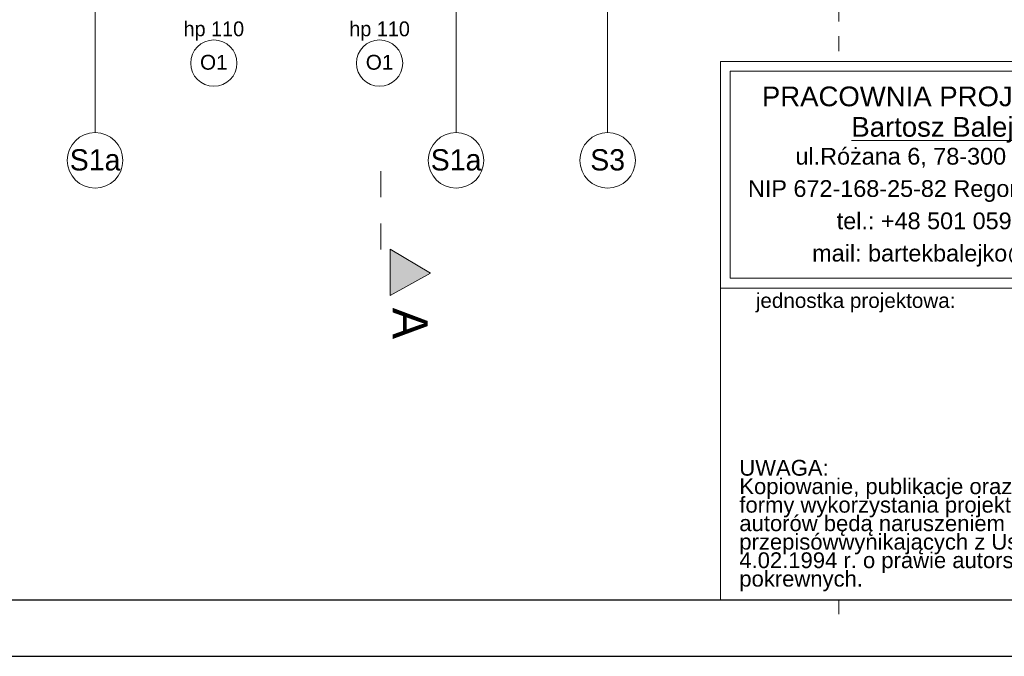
# Model space of a CAD drawing. Extents: x -438200 to -357500, y 15000 to 163871.
# Tile 20 of 148: x -421866 to -411234, y 15000 to 21871. Entities that reach past the tile are written whole.
import ezdxf

# ---------------------------------------------------------------- set-up
doc = ezdxf.new("R2010")
doc.units = 0
doc.header["$MEASUREMENT"] = 0
doc.set_wipeout_variables(frame=1)
doc.linetypes.add('Dashed', pattern=[564.444447, 282.222223, -282.222223])
doc.linetypes.add('Przerywana', pattern=[320, 160, -160])
doc.layers.get('0').update_dxf_attribs({"color": 252})
for name, color, linetype in [('#podkład', 252, 'Continuous'), ('_TABELA', 7, 'Continuous'), ('Arch opisy', 252, 'Continuous')]:
    doc.layers.add(name, color=color, linetype=linetype)
for name, color, linetype, lineweight in [('Arch opisy okien_Nr_Pióra__9', 252, 'Continuous', 13), ('Arch opisy_Nr_Pióra__1', 252, 'Continuous', 25), ('Arch opisy_Nr_Pióra__21', 252, 'Continuous', 9), ('Arch opisy_Nr_Pióra__9', 252, 'Continuous', 13), ('ARCH TABELA_Nr_Pióra__21', 252, 'Continuous', 9), ('ARCH TABELA_Nr_Pióra__7', 252, 'Continuous', 13), ('INWENT OPISY_Nr_Pióra__21', 252, 'Continuous', 9), ('INWENT OPISY_Nr_Pióra__41', 252, 'Continuous', 15), ('INWENT. OKNA_Nr_Pióra__21', 252, 'Continuous', 9)]:
    doc.layers.add(name, color=color, linetype=linetype, lineweight=lineweight)
doc.styles.add('GENERATED_STYLE_10', font='arial.ttf')
doc.styles.add('GENERATED_STYLE_5', font='txt')
doc.styles.add('GENERATED_STYLE_7', font='arial.ttf')
doc.styles.add('GENERATED_STYLE_8', font='arial.ttf')

# ---------------------------------------------------------------- blocks, each defined once
blk = doc.blocks.new('Linia_50', base_point=(-417154, 22733))
at = {"layer": 'Arch opisy_Nr_Pióra__21', "linetype": 'Continuous'}
blk.add_line((-417154, 22733), (-417154, 20653), dxfattribs=at)
blk.add_circle((-417154, 20353), 300, dxfattribs=at)
blk = doc.blocks.new('Linia_52', base_point=(-421052, 22733))
at = {"layer": 'Arch opisy_Nr_Pióra__21', "linetype": 'Continuous'}
blk.add_line((-421052, 22733), (-421052, 20653), dxfattribs=at)
blk.add_circle((-421052, 20353), 300, dxfattribs=at)
blk = doc.blocks.new('Linia_54', base_point=(-415517, 22733))
at = {"layer": 'Arch opisy_Nr_Pióra__21', "linetype": 'Continuous'}
blk.add_line((-415517, 22733), (-415517, 20653), dxfattribs=at)
blk.add_circle((-415517, 20353), 300, dxfattribs=at)
blk = doc.blocks.new('parter')
at = {"layer": 'INWENT OPISY_Nr_Pióra__21', "linetype": 'Continuous'}
blk.add_hatch(color=252, dxfattribs=at).paths.add_polyline_path([(-417430, 19137), (-417866, 18893), (-417866, 19393)], flags=0)
at = {"layer": 'Arch opisy_Nr_Pióra__9', "color": 252, "linetype": 'Continuous'}
for centre in [(-419770, 21403), (-417980, 21403)]:
    blk.add_circle(centre, 250, dxfattribs=at)
at = {"layer": 'INWENT OPISY_Nr_Pióra__21', "color": 252, "linetype": 'Przerywana'}
blk.add_line((-413019, 15453), (-413019, 42374), dxfattribs=at)
at = {"layer": 'INWENT OPISY_Nr_Pióra__41', "color": 252, "linetype": 'Dashed'}
blk.add_line((-417966, 20237), (-417966, 19137), dxfattribs=at)
at = {"layer": 'INWENT OPISY_Nr_Pióra__41', "color": 252, "linetype": 'Continuous'}
for p, q in [((-417866, 18893), (-417866, 19393)), ((-417430, 19137), (-417866, 19393)), ((-417866, 18893), (-417430, 19137))]:
    blk.add_line(p, q, dxfattribs=at)
at = {"layer": 'Arch opisy', "color": 252, "linetype": 'Continuous'}
for name, p in [('Linia_52', (-421052, 22733)), ('Linia_50', (-417154, 22733)), ('Linia_54', (-415517, 22733))]:
    blk.add_blockref(name, p, dxfattribs=at)
at = {"layer": 'Arch opisy okien_Nr_Pióra__9', "color": 252, "linetype": 'Continuous', "char_height": 160, "attachment_point": 2, "style": 'GENERATED_STYLE_10'}
for insert in [(-419770, 21492), (-417980, 21492)]:
    blk.add_mtext('{O1}', dxfattribs=dict(at, insert=insert))
at = {"layer": 'Arch opisy_Nr_Pióra__1', "color": 252, "linetype": 'Continuous', "char_height": 230, "attachment_point": 2, "style": 'GENERATED_STYLE_5'}
for s, insert in [('{S1a}', (-421052, 20474)), ('{S1a}', (-417154, 20474)), ('{S3}', (-415517, 20474))]:
    blk.add_mtext(s, dxfattribs=dict(at, insert=insert))
at = {"layer": 'INWENT OPISY_Nr_Pióra__21', "color": 252, "linetype": 'Continuous', "insert": (-417459, 18593), "char_height": 380, "attachment_point": 2, "rotation": 270, "style": 'GENERATED_STYLE_5'}
blk.add_mtext('{A}', dxfattribs=at)
at = {"layer": 'INWENT. OKNA_Nr_Pióra__21', "color": 252, "linetype": 'Continuous', "char_height": 160, "attachment_point": 2, "style": 'GENERATED_STYLE_5'}
for insert in [(-419770, 21853), (-417980, 21853)]:
    blk.add_mtext('{hp 110}', dxfattribs=dict(at, insert=insert))

msp = doc.modelspace()

# ---------------------------------------------------------------- block references
at = {"layer": '#podkład', "color": 3, "lineweight": 50}
msp.add_blockref('parter', (0, 0), dxfattribs=at)

# ---------------------------------------------------------------- next in the draw order: wipeouts: each hides what was drawn before it
at = {"color": 3, "lineweight": 50}
msp.add_wipeout([(-414300, 21421), (-396800, 21421), (-396800, 15610), (-414300, 15610)], dxfattribs=at)

# ---------------------------------------------------------------- next in the draw order: linework, layer by layer
at = {"layer": '_TABELA', "color": 7}
msp.add_lwpolyline([(-438200, 44700), (-396200, 44700), (-438200, 44700), (-438200, 15000), (-396200, 15000), (-396200, 44700)], dxfattribs=at)
msp.add_lwpolyline([(-396800, 44090), (-435700, 44090), (-435700, 15610), (-396800, 15610)], close=True, dxfattribs=at)
at = {"layer": 'ARCH TABELA_Nr_Pióra__21', "color": 0, "linetype": 'Continuous'}
for p, q in [((-414300, 15610), (-414300, 21421)), ((-414300, 21421), (-409406, 21421)), ((-414300, 18974), (-414300, 21421)), ((-414300, 21421), (-396800, 21421)), ((-414194, 19081), (-414194, 21315)), ((-414194, 21315), (-409513, 21315)), ((-414194, 19081), (-409513, 19081)), ((-414300, 18974), (-409406, 18974)), ((-414300, 15610), (-409406, 15610))]:
    msp.add_line(p, q, dxfattribs=at)

# ---------------------------------------------------------------- next in the draw order: texts
at = {"layer": 'ARCH TABELA_Nr_Pióra__7', "color": 0, "linetype": 'Continuous', "insert": (-411853, 21150), "char_height": 212.77, "attachment_point": 2, "line_spacing_factor": 0.926719, "style": 'GENERATED_STYLE_8'}
msp.add_mtext('{PRACOWNIA PROJEKTOWA\\P\\LBartosz Balejko}', dxfattribs=at)
at = {"layer": 'ARCH TABELA_Nr_Pióra__7', "color": 0, "linetype": 'Continuous', "style": 'GENERATED_STYLE_7'}
for s, insert, char_height, width, attachment_point, line_spacing_factor in [('{ul.Różana 6, 78-300 Świdwin\\PNIP 672-168-25-82 Regon 331349321\\Ptel.: +48 501 059 462\\Pmail: bartekbalejko@o2.pl}', (-411853, 20488), 180.85, 4680.85, 2, 1.156383), ('{UWAGA:\\PKopiowanie, publikacje oraz wszelkie inne formy wykorzystania projektu bez zgody autorów będą naruszeniem przepisówwynikających z Ustawy z dnia 4.02.1994 r. o prawie autorskim i prawach pokrewnych.}', (-414095, 17120), 170.213, 4483.41, 1, 0.703415)]:
    msp.add_mtext(s, dxfattribs=dict(at, insert=insert, char_height=char_height, width=width, attachment_point=attachment_point, line_spacing_factor=line_spacing_factor))
at = {"layer": 'ARCH TABELA_Nr_Pióra__7', "color": 0, "linetype": 'Continuous', "insert": (-413917, 18920), "char_height": 159.58, "attachment_point": 1, "style": 'GENERATED_STYLE_7'}
msp.add_mtext('{jednostka projektowa:}', dxfattribs=at)

doc.saveas('drawing.dxf')
